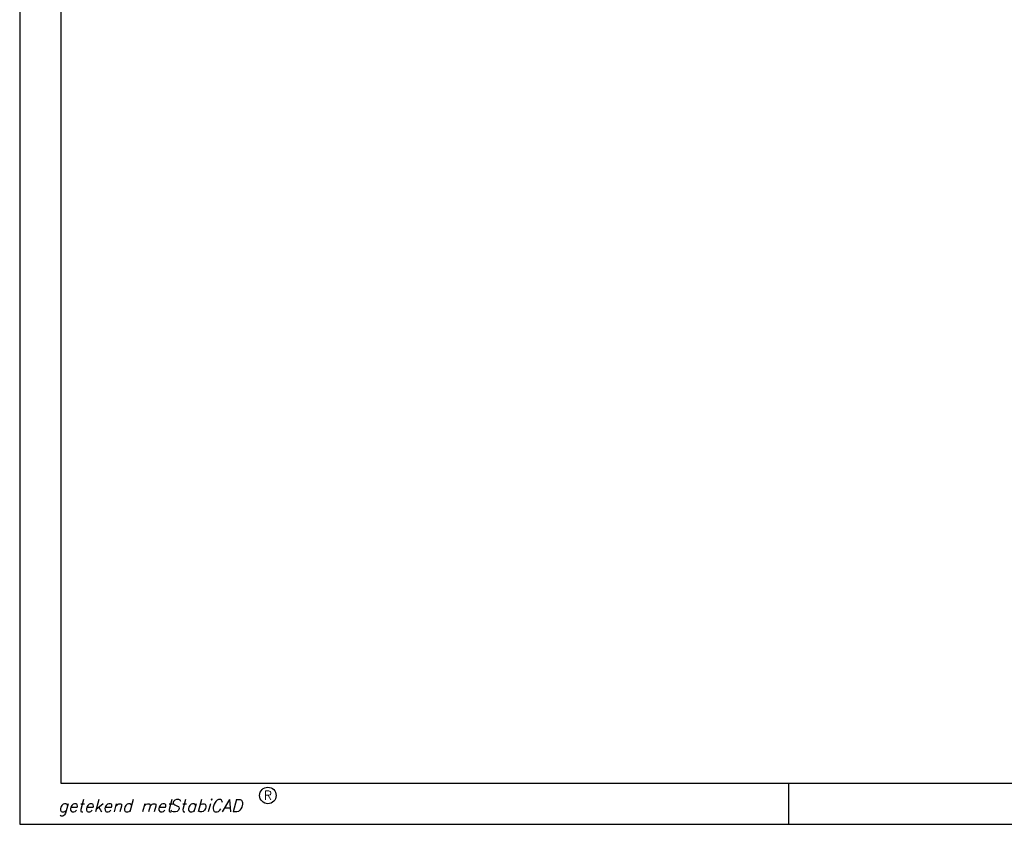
# Model space of a CAD drawing. Extents: x -9573 to 237800, y 0 to 168200.
# Tile 1 of 35: x -9573 to 38268, y 0 to 39070. Entities that reach past the tile are written whole.
import ezdxf
from ezdxf.enums import TextEntityAlignment as Align

# ---------------------------------------------------------------- set-up
doc = ezdxf.new("R2010")
doc.units = 0
doc.header["$LTSCALE"] = 200
doc.layers.add('00KAD025', color=2, linetype='CONTINUOUS')
doc.layers.add('00KAD070', color=5, linetype='CONTINUOUS')
doc.styles.add('ROMANS', font='romans', dxfattribs={"oblique": 15})
doc.styles.add('SCRIPTS', font='scripts')

msp = doc.modelspace()

# ---------------------------------------------------------------- linework, layer by layer
at = {"layer": '00KAD025', "linetype": 'CONTINUOUS'}
for p, q in [((-9573.16213, 168200), (-9573.16213, 0)), ((27800, 0), (27800, 2000)), ((-9573.16213, 0), (237800, 0))]:
    msp.add_line(p, q, dxfattribs=at)
msp.add_circle((2486.15755, 1400), 400, dxfattribs=at)
at = {"layer": '00KAD070', "linetype": 'CONTINUOUS'}
for p, q in [((-7573.16213, 166200), (-7573.16213, 2000)), ((-7573.16213, 2000), (235800, 2000))]:
    msp.add_line(p, q, dxfattribs=at)

# ---------------------------------------------------------------- texts
at = {"layer": '00KAD025', "linetype": 'CONTINUOUS', "style": 'ROMANS'}
msp.add_text('R', height=440, dxfattribs=at).set_placement((2486.15755, 1400), align=Align.MIDDLE)
at = {"layer": '00KAD025', "linetype": 'CONTINUOUS', "style": 'SCRIPTS'}
msp.add_text('getekend met', height=600, dxfattribs=at).set_placement((-7713.84245, 600))
at = {"layer": '00KAD025', "linetype": 'CONTINUOUS', "style": 'ROMANS', "oblique": 15}
msp.add_text('StabiCAD', height=600, dxfattribs=at).set_placement((-2313.84245, 600))

doc.saveas('drawing.dxf')
